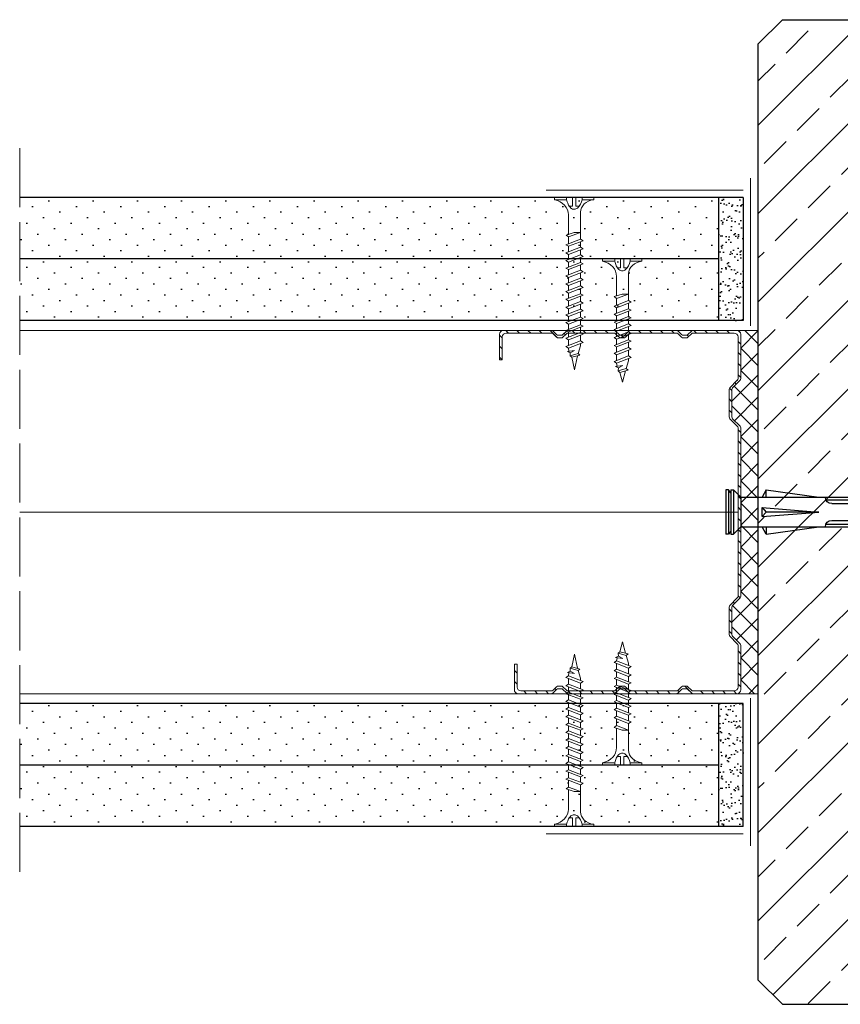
# Model space of a CAD drawing. Header units: millimetres. Extents: x 1245 to 3417, y 302 to 1534.
# Tile 4 of 9: x 2057 to 2223, y 550 to 750. Entities that reach past the tile are written whole.
import ezdxf

# ---------------------------------------------------------------- set-up
doc = ezdxf.new("R2010")
doc.units = ezdxf.units.MM
doc.linetypes.add('ACAD_ISO02W100', pattern=[15, 12, -3])
for name, color, linetype, lineweight in [('_ISOVER WELNA', 7, 'BATTING', 9), ('_RIGIPS AKCESORIA', 7, 'Continuous', 18), ('_RIGIPS G-K', 7, 'Continuous', 25), ('_RIGIPS PROFIL', 7, 'Continuous', 18), ('KRESKOWANIE', 7, 'Continuous', 9), ('PRZERYWANA', 7, 'ACAD_ISO02W100', 9)]:
    doc.layers.add(name, color=color, linetype=linetype, lineweight=lineweight)
doc.linetypes.add('BATTING', pattern='A,0.00254,-2.54,[134,ltypeshp.shx,S=2.54,R=0,X=-2.54,Y=0],-5.08,[134,ltypeshp.shx,S=2.54,R=180,X=2.54,Y=0],-2.54', length=10.16254)
pattern_1 = [(315, (4501.8905, -378.402), (-1.122532, -3.367596), [0, -3.175])]
pattern_2 = [(315, (4501.8905, -401.602), (-1.122532, -3.367596), [0, -3.175])]

# ---------------------------------------------------------------- blocks, each defined once
blk = doc.blocks.new('TN 25')
at = {"layer": '_RIGIPS AKCESORIA'}
for p, q in [((0, -0.84), (0, 7.16)), ((0, 7.16), (0.46, 7.16)), ((0.46, 7.16), (0.46, 4.78)), ((0.46, 4.78), (0, 4.78)), ((1.77, 3.5), (1.77, 4.2)), ((3.02, 4.46), (8.47, 4.46)), ((7.12, 4.46), (7.12, 3.18)), ((8.03, 2.01), (7.12, 4.46)), ((8.47, 4.46), (8.79, 5)), ((9.61, 1.51), (8.47, 4.46)), ((8.79, 5), (9.93, 2.01)), ((9, 4.46), (10.1, 4.46)), ((10.1, 4.46), (10.41, 5)), ((11.23, 1.51), (10.1, 4.46)), ((10.41, 5), (11.56, 2.01)), ((10.62, 4.46), (11.67, 4.46)), ((11.67, 4.46), (11.99, 5)), ((12.81, 1.51), (11.67, 4.46)), ((11.99, 5), (13.14, 2.01)), ((12.2, 4.46), (13.21, 4.46)), ((13.21, 4.46), (13.52, 5)), ((14.34, 1.51), (13.21, 4.46)), ((13.52, 5), (14.67, 2.01)), ((13.73, 4.46), (14.8, 4.46)), ((14.8, 4.46), (15.12, 5)), ((15.94, 1.51), (14.8, 4.46)), ((15.12, 5), (16.26, 2.01)), ((15.33, 4.46), (16.42, 4.46)), ((16.42, 4.46), (16.73, 5)), ((17.55, 1.51), (16.42, 4.46)), ((16.73, 5), (17.88, 2.01)), ((16.94, 4.46), (17.99, 4.46)), ((17.99, 4.46), (18.31, 5)), ((19.13, 1.51), (17.99, 4.46)), ((18.31, 5), (19.45, 2.01)), ((18.52, 4.46), (19.68, 4.46)), ((19.68, 4.46), (20, 5)), ((20.82, 1.51), (19.68, 4.46)), ((20, 5), (21.14, 2.01)), ((20.21, 4.46), (20.7, 4.46)), ((20.7, 4.46), (22.28, 3.98)), ((22.28, 3.98), (22.56, 4.37)), ((22.56, 4.37), (23.03, 2.71)), ((0, 3.5), (1.77, 3.5)), ((0, 2.83), (1.77, 2.83)), ((1.77, 2.83), (1.77, 2.18)), ((7.49, 2.01), (3.55, 2.01)), ((7.12, 3.18), (7.65, 1.53)), ((7.65, 1.53), (8.03, 2.01)), ((9.41, 2.01), (8.03, 2.01)), ((9.93, 2.01), (9.61, 1.51)), ((11.04, 2.01), (9.93, 2.01)), ((11.56, 2.01), (11.23, 1.51)), ((12.61, 2.01), (11.56, 2.01)), ((13.14, 2.01), (12.81, 1.51)), ((14.15, 2.01), (13.14, 2.01)), ((14.67, 2.01), (14.34, 1.51)), ((15.74, 2.01), (14.67, 2.01)), ((16.26, 2.01), (15.94, 1.51)), ((17.36, 2.01), (16.26, 2.01)), ((17.88, 2.01), (17.55, 1.51)), ((18.93, 2.01), (17.88, 2.01)), ((19.45, 2.01), (19.13, 1.51)), ((19.45, 2.01), (20.62, 2.01)), ((21.14, 2.01), (20.82, 1.51)), ((21.14, 2.01), (21.81, 2.12)), ((21.85, 1.83), (21.67, 3.28)), ((21.67, 3.28), (22.14, 2.4)), ((22.14, 2.4), (21.85, 1.83)), ((22.7, 2.36), (22.14, 2.4)), ((22.7, 2.36), (22.28, 3.98)), ((23.03, 2.71), (22.7, 2.36)), ((22.71, 3.85), (25, 3.24)), ((25, 3.24), (23.03, 2.71)), ((0.46, 1.64), (0, 1.64)), ((0.46, -0.84), (0.46, 1.64)), ((0, -0.84), (0.46, -0.84))]:
    blk.add_line(p, q, dxfattribs=at)
for centre, major_axis, ratio, start_param, end_param in [((3.09, 7.67), (0.17, 3.2), 0.826134, 1.773653, 3.180586), ((-0.04, 0.9), (0, 3.93), 0.848176, -0.720942, -0.151112), ((3.37, -1.57), (0.28, 3.57), 0.832181, 0.035984, 1.430787), ((0.59, 4.62), (0, 2.81), 0.848176, 3.475072, 3.862535), ((1.66, 3.18), (0, 0.895), 0.848176, -1.552777, -0.720942), ((1.66, 3.18), (0, 0.895), 0.848176, 3.862535, 4.730408), ((-2.73, 15.91), (0, 14.76), 0.848176, 3.399396, 3.475072)]:
    blk.add_ellipse(centre, major_axis=major_axis, ratio=ratio, start_param=start_param, end_param=end_param, dxfattribs=at)
blk = doc.blocks.new('TN 35')
at = {"layer": '_RIGIPS AKCESORIA'}
for p, q in [((0, -0.84), (0, 7.16)), ((0, 7.16), (0.46, 7.16)), ((0.46, 7.16), (0.46, 4.78)), ((0.46, 4.78), (0, 4.78)), ((1.77, 3.5), (1.77, 4.2)), ((3.02, 4.46), (8.47, 4.46)), ((7.12, 4.46), (7.12, 3.18)), ((8.03, 2.01), (7.12, 4.46)), ((8.47, 4.46), (8.79, 5)), ((9.61, 1.51), (8.47, 4.46)), ((8.79, 5), (9.93, 2.01)), ((9, 4.46), (10.1, 4.46)), ((10.1, 4.46), (10.41, 5)), ((11.23, 1.51), (10.1, 4.46)), ((10.41, 5), (11.56, 2.01)), ((10.62, 4.46), (11.67, 4.46)), ((11.67, 4.46), (11.99, 5)), ((12.81, 1.51), (11.67, 4.46)), ((11.99, 5), (13.14, 2.01)), ((12.2, 4.46), (13.21, 4.46)), ((13.21, 4.46), (13.52, 5)), ((14.34, 1.51), (13.21, 4.46)), ((13.52, 5), (14.67, 2.01)), ((13.73, 4.46), (14.8, 4.46)), ((14.8, 4.46), (15.12, 5)), ((15.94, 1.51), (14.8, 4.46)), ((15.12, 5), (16.26, 2.01)), ((15.33, 4.46), (16.42, 4.46)), ((16.42, 4.46), (16.73, 5)), ((17.55, 1.51), (16.42, 4.46)), ((16.73, 5), (17.88, 2.01)), ((16.94, 4.46), (17.99, 4.46)), ((17.99, 4.46), (18.31, 5)), ((19.13, 1.51), (17.99, 4.46)), ((18.31, 5), (19.45, 2.01)), ((18.52, 4.46), (19.57, 4.46)), ((19.57, 4.46), (19.88, 5)), ((20.7, 1.51), (19.57, 4.46)), ((19.88, 5), (21.03, 2.01)), ((20.09, 4.46), (21.14, 4.46)), ((21.14, 4.46), (21.46, 5)), ((22.28, 1.51), (21.14, 4.46)), ((21.46, 5), (22.6, 2.01)), ((21.67, 4.46), (22.72, 4.46)), ((22.72, 4.46), (23.03, 5)), ((23.85, 1.51), (22.72, 4.46)), ((23.03, 5), (24.18, 2.01)), ((23.24, 4.46), (24.29, 4.46)), ((24.29, 4.46), (24.61, 5)), ((25.43, 1.51), (24.29, 4.46)), ((24.61, 5), (25.75, 2.01)), ((24.81, 4.46), (25.87, 4.46)), ((25.87, 4.46), (26.18, 5)), ((27, 1.51), (25.87, 4.46)), ((26.18, 5), (27.33, 2.01)), ((26.39, 4.46), (27.44, 4.46)), ((27.44, 4.46), (27.76, 5)), ((28.58, 1.51), (27.44, 4.46)), ((27.76, 5), (28.9, 2.01)), ((27.96, 4.46), (29.13, 4.46)), ((29.13, 4.46), (29.45, 5)), ((30.27, 1.51), (29.13, 4.46)), ((29.45, 5), (30.59, 2.01)), ((29.65, 4.46), (30.15, 4.46)), ((30.15, 4.46), (31.73, 3.98)), ((31.73, 3.98), (32.01, 4.37)), ((32.01, 4.37), (32.48, 2.71)), ((0, 3.5), (1.77, 3.5)), ((0, 2.83), (1.77, 2.83)), ((1.77, 2.83), (1.77, 2.18)), ((7.49, 2.01), (3.55, 2.01)), ((7.12, 3.18), (7.65, 1.53)), ((7.65, 1.53), (8.03, 2.01)), ((9.41, 2.01), (8.03, 2.01)), ((9.93, 2.01), (9.61, 1.51)), ((11.04, 2.01), (9.93, 2.01)), ((11.56, 2.01), (11.23, 1.51)), ((12.61, 2.01), (11.56, 2.01)), ((13.14, 2.01), (12.81, 1.51)), ((14.15, 2.01), (13.14, 2.01)), ((14.67, 2.01), (14.34, 1.51)), ((15.74, 2.01), (14.67, 2.01)), ((16.26, 2.01), (15.94, 1.51)), ((17.36, 2.01), (16.26, 2.01)), ((17.88, 2.01), (17.55, 1.51)), ((18.93, 2.01), (17.84, 2.01)), ((19.45, 2.01), (19.13, 1.51)), ((20.51, 2.01), (19.41, 2.01)), ((21.03, 2.01), (20.7, 1.51)), ((22.08, 2.01), (20.99, 2.01)), ((22.6, 2.01), (22.28, 1.51)), ((23.66, 2.01), (22.56, 2.01)), ((24.18, 2.01), (23.85, 1.51)), ((25.23, 2.01), (24.14, 2.01)), ((25.75, 2.01), (25.43, 1.51)), ((26.81, 2.01), (25.71, 2.01)), ((27.33, 2.01), (27, 1.51)), ((28.38, 2.01), (27.33, 2.01)), ((28.9, 2.01), (28.58, 1.51)), ((28.9, 2.01), (30.07, 2.01)), ((30.59, 2.01), (30.27, 1.51)), ((30.59, 2.01), (31.26, 2.12)), ((31.3, 1.83), (31.12, 3.28)), ((31.12, 3.28), (31.59, 2.4)), ((31.59, 2.4), (31.3, 1.83)), ((32.15, 2.36), (31.59, 2.4)), ((32.15, 2.36), (31.73, 3.98)), ((32.48, 2.71), (32.15, 2.36)), ((32.16, 3.85), (35, 3.24)), ((35, 3.24), (32.48, 2.71)), ((0.46, 1.64), (0, 1.64)), ((0.46, -0.84), (0.46, 1.64)), ((0, -0.84), (0.46, -0.84))]:
    blk.add_line(p, q, dxfattribs=at)
for centre, major_axis, ratio, start_param, end_param in [((3.09, 7.67), (0.17, 3.2), 0.826134, 1.773653, 3.180586), ((-0.04, 0.9), (0, 3.93), 0.848176, -0.720942, -0.151112), ((3.37, -1.57), (0.28, 3.57), 0.832181, 0.035984, 1.430787), ((0.59, 4.62), (0, 2.81), 0.848176, 3.475072, 3.862535), ((1.66, 3.18), (0, 0.895), 0.848176, -1.552777, -0.720942), ((1.66, 3.18), (0, 0.895), 0.848176, 3.862535, 4.730408), ((-2.73, 15.91), (0, 14.76), 0.848176, 3.399396, 3.475072)]:
    blk.add_ellipse(centre, major_axis=major_axis, ratio=ratio, start_param=start_param, end_param=end_param, dxfattribs=at)
blk = doc.blocks.new('CW 75 ULTRASTIL')
h = blk.add_hatch()
h.set_pattern_fill('ANSI31', color=256, scale=0.5, style=0)
h.paths.add_polyline_path([(106.07, 103.31, -0.414214), (106.87, 104.11), (115.19, 104.11, -0.198912), (115.55, 103.96), (116.25, 103.25, 0.198912), (116.61, 103.11), (117.19, 103.11, 0.198912), (117.55, 103.25), (118.25, 103.96, -0.198912), (118.61, 104.11), (127.89, 104.11, -0.198912), (128.25, 103.96), (128.95, 103.25, 0.198912), (129.31, 103.11), (129.89, 103.11, 0.198912), (130.25, 103.25), (130.95, 103.96, -0.198912), (131.31, 104.11), (140.59, 104.11, -0.198912), (140.95, 103.96), (141.65, 103.25, 0.198912), (142.01, 103.11), (142.59, 103.11, 0.198912), (142.95, 103.25), (143.65, 103.96, -0.198912), (144.01, 104.11), (153.17, 104.11, -0.414214), (153.97, 103.31), (153.97, 98.66), (154.52, 98.66), (154.52, 103.86, 0.414214), (153.72, 104.66), (144.01, 104.66, 0.198912), (143.65, 104.51), (142.95, 103.8, -0.198912), (142.59, 103.66), (142.01, 103.66, -0.198912), (141.65, 103.8), (140.95, 104.51, 0.198912), (140.59, 104.66), (131.31, 104.66, 0.198912), (130.95, 104.51), (130.25, 103.8, -0.198912), (129.89, 103.66), (129.31, 103.66, -0.198912), (128.95, 103.8), (128.25, 104.51, 0.198912), (127.89, 104.66), (118.61, 104.66, 0.198912), (118.25, 104.51), (117.55, 103.8, -0.198912), (117.19, 103.66), (116.61, 103.66, -0.198912), (116.25, 103.8), (115.55, 104.51, 0.198912), (115.19, 104.66), (106.32, 104.66, 0.414214), (105.52, 103.86), (105.52, 94.86, 0.198912), (105.67, 94.51), (107.17, 93, -0.198912), (107.32, 92.65), (107.32, 87.06, -0.198912), (107.17, 86.71), (105.67, 85.2, 0.198912), (105.52, 84.85), (105.52, 50.66, 0.198912), (105.67, 50.31), (107.17, 48.8, -0.198912), (107.32, 48.45), (107.32, 42.86, -0.198912), (107.17, 42.51), (105.67, 41, 0.198912), (105.52, 40.65), (105.52, 31.66, 0.414214), (106.32, 30.86), (115.19, 30.86, 0.198912), (115.55, 31), (116.25, 31.71, -0.198912), (116.61, 31.86), (117.19, 31.86, -0.198912), (117.55, 31.71), (118.25, 31, 0.198912), (118.61, 30.86), (127.89, 30.86, 0.198912), (128.25, 31), (128.95, 31.71, -0.198912), (129.31, 31.86), (129.89, 31.86, -0.198912), (130.25, 31.71), (130.95, 31, 0.198912), (131.31, 30.86), (140.59, 30.86, 0.198912), (140.95, 31), (141.65, 31.71, -0.198912), (142.01, 31.86), (142.59, 31.86, -0.198912), (142.95, 31.71), (143.65, 31, 0.198912), (144.01, 30.86), (150.72, 30.86, 0.414214), (151.52, 31.66), (151.52, 36.86), (150.97, 36.86), (150.97, 32.21, -0.414214), (150.17, 31.41), (144.01, 31.41, -0.198912), (143.65, 31.55), (142.95, 32.26, 0.198912), (142.59, 32.41), (142.01, 32.41, 0.198912), (141.65, 32.26), (140.95, 31.55, -0.198912), (140.59, 31.41), (131.31, 31.41, -0.198912), (130.95, 31.55), (130.25, 32.26, 0.198912), (129.89, 32.41), (129.31, 32.41, 0.198912), (128.95, 32.26), (128.25, 31.55, -0.198912), (127.89, 31.41), (118.61, 31.41, -0.198912), (118.25, 31.55), (117.55, 32.26, 0.198912), (117.19, 32.41), (116.61, 32.41, 0.198912), (116.25, 32.26), (115.55, 31.55, -0.198912), (115.19, 31.41), (106.87, 31.41, -0.414214), (106.07, 32.21), (106.07, 40.65, -0.198912), (106.22, 41), (107.72, 42.51, 0.198912), (107.87, 42.86), (107.87, 48.45, 0.198912), (107.72, 48.8), (106.22, 50.31, -0.198912), (106.07, 50.66), (106.07, 84.85, -0.198912), (106.22, 85.2), (107.72, 86.71, 0.198912), (107.87, 87.06), (107.87, 92.65, 0.198912), (107.72, 93), (106.22, 94.51, -0.198912), (106.07, 94.86)])
at = {"layer": '_RIGIPS PROFIL'}
for p, q in [((115.19, 104.66), (106.32, 104.66)), ((115.19, 104.11), (106.87, 104.11)), ((115.55, 104.51), (116.25, 103.8)), ((118.25, 104.51), (117.55, 103.8)), ((127.89, 104.66), (118.61, 104.66)), ((127.89, 104.11), (118.61, 104.11)), ((128.25, 104.51), (128.95, 103.8)), ((130.95, 104.51), (130.25, 103.8)), ((131.31, 104.66), (140.59, 104.66)), ((131.31, 104.11), (140.59, 104.11)), ((140.95, 104.51), (141.65, 103.8)), ((143.65, 104.51), (142.95, 103.8)), ((153.72, 104.66), (144.01, 104.66)), ((153.17, 104.11), (144.01, 104.11)), ((105.52, 103.86), (105.52, 94.86)), ((106.07, 103.31), (106.07, 94.86)), ((115.55, 103.96), (116.25, 103.25)), ((117.19, 103.66), (116.61, 103.66)), ((117.19, 103.11), (116.61, 103.11)), ((118.25, 103.96), (117.55, 103.25)), ((128.25, 103.96), (128.95, 103.25)), ((129.89, 103.66), (129.31, 103.66)), ((129.89, 103.11), (129.31, 103.11)), ((130.95, 103.96), (130.25, 103.25)), ((140.95, 103.96), (141.65, 103.25)), ((142.59, 103.66), (142.01, 103.66)), ((142.59, 103.11), (142.01, 103.11)), ((143.65, 103.96), (142.95, 103.25)), ((153.97, 98.66), (153.97, 103.31)), ((154.52, 98.66), (154.52, 103.86)), ((153.97, 98.66), (154.52, 98.66)), ((107.17, 93), (105.67, 94.51)), ((107.72, 93), (106.22, 94.51)), ((107.32, 92.65), (107.32, 87.06)), ((107.87, 92.65), (107.87, 87.06)), ((107.17, 86.71), (105.67, 85.2)), ((107.72, 86.71), (106.22, 85.2)), ((105.52, 84.85), (105.52, 50.66)), ((106.07, 84.85), (106.07, 50.66)), ((107.17, 48.8), (105.67, 50.31)), ((107.72, 48.8), (106.22, 50.31)), ((107.32, 42.86), (107.32, 48.45)), ((107.87, 42.86), (107.87, 48.45)), ((107.17, 42.51), (105.67, 41)), ((107.72, 42.51), (106.22, 41)), ((105.52, 31.66), (105.52, 40.65)), ((106.07, 32.21), (106.07, 40.65)), ((150.97, 36.86), (150.97, 32.21)), ((150.97, 36.86), (151.52, 36.86)), ((151.52, 36.86), (151.52, 31.66)), ((115.55, 31.55), (116.25, 32.26)), ((117.19, 32.41), (116.61, 32.41)), ((118.25, 31.55), (117.55, 32.26)), ((128.25, 31.55), (128.95, 32.26)), ((129.89, 32.41), (129.31, 32.41)), ((130.95, 31.55), (130.25, 32.26)), ((140.95, 31.55), (141.65, 32.26)), ((142.59, 32.41), (142.01, 32.41)), ((143.65, 31.55), (142.95, 32.26)), ((115.19, 30.86), (106.32, 30.86)), ((115.19, 31.41), (106.87, 31.41)), ((115.55, 31), (116.25, 31.71)), ((117.19, 31.86), (116.61, 31.86)), ((118.25, 31), (117.55, 31.71)), ((127.89, 31.41), (118.61, 31.41)), ((127.89, 30.86), (118.61, 30.86)), ((128.25, 31), (128.95, 31.71)), ((129.89, 31.86), (129.31, 31.86)), ((130.95, 31), (130.25, 31.71)), ((131.31, 31.41), (140.59, 31.41)), ((131.31, 30.86), (140.59, 30.86)), ((140.95, 31), (141.65, 31.71)), ((142.59, 31.86), (142.01, 31.86)), ((143.65, 31), (142.95, 31.71)), ((150.17, 31.41), (144.01, 31.41)), ((150.72, 30.86), (144.01, 30.86))]:
    blk.add_line(p, q, dxfattribs=at)
for centre, radius, start, end in [((106.32, 103.86), 0.8, 90, 180), ((106.87, 103.31), 0.8, 90, 180), ((115.19, 104.16), 0.5, 45, 90), ((115.19, 103.61), 0.5, 45, 90), ((118.61, 104.16), 0.5, 90, 135), ((118.61, 103.61), 0.5, 90, 135), ((127.89, 104.16), 0.5, 45, 90), ((127.89, 103.61), 0.5, 45, 90), ((131.31, 104.16), 0.5, 90, 135), ((131.31, 103.61), 0.5, 90, 135), ((140.59, 104.16), 0.5, 45, 90), ((140.59, 103.61), 0.5, 45, 90), ((144.01, 104.16), 0.5, 90, 135), ((144.01, 103.61), 0.5, 90, 135), ((153.17, 103.31), 0.8, 0, 90), ((153.72, 103.86), 0.8, 0, 90), ((116.61, 104.16), 0.5, 225, 270), ((116.61, 103.61), 0.5, 225, 270), ((117.19, 104.16), 0.5, 270, 315), ((117.19, 103.61), 0.5, 270, 315), ((129.31, 104.16), 0.5, 225, 270), ((129.31, 103.61), 0.5, 225, 270), ((129.89, 104.16), 0.5, 270, 315), ((129.89, 103.61), 0.5, 270, 315), ((142.01, 104.16), 0.5, 225, 270), ((142.01, 103.61), 0.5, 225, 270), ((142.59, 104.16), 0.5, 270, 315), ((142.59, 103.61), 0.5, 270, 315), ((106.02, 94.86), 0.5, 180, 225), ((106.57, 94.86), 0.5, 180, 225), ((106.82, 92.65), 0.5, 0, 45), ((107.37, 92.65), 0.5, 0, 45), ((106.82, 87.06), 0.5, 315, 0), ((107.37, 87.06), 0.5, 315, 0), ((106.02, 84.85), 0.5, 135, 180), ((106.57, 84.85), 0.5, 135, 180), ((106.02, 50.66), 0.5, 180, 225), ((106.57, 50.66), 0.5, 180, 225), ((106.82, 48.45), 0.5, 0, 45), ((107.37, 48.45), 0.5, 0, 45), ((106.82, 42.86), 0.5, 315, 0), ((107.37, 42.86), 0.5, 315, 0), ((106.02, 40.65), 0.5, 135, 180), ((106.57, 40.65), 0.5, 135, 180), ((106.87, 32.21), 0.8, 180, 270), ((116.61, 31.91), 0.5, 90, 135), ((117.19, 31.91), 0.5, 45, 90), ((129.31, 31.91), 0.5, 90, 135), ((129.89, 31.91), 0.5, 45, 90), ((142.01, 31.91), 0.5, 90, 135), ((142.59, 31.91), 0.5, 45, 90), ((150.17, 32.21), 0.8, 270, 0), ((106.32, 31.66), 0.8, 180, 270), ((115.19, 31.91), 0.5, 270, 315), ((115.19, 31.36), 0.5, 270, 315), ((116.61, 31.36), 0.5, 90, 135), ((117.19, 31.36), 0.5, 45, 90), ((118.61, 31.91), 0.5, 225, 270), ((118.61, 31.36), 0.5, 225, 270), ((127.89, 31.91), 0.5, 270, 315), ((127.89, 31.36), 0.5, 270, 315), ((129.31, 31.36), 0.5, 90, 135), ((129.89, 31.36), 0.5, 45, 90), ((131.31, 31.91), 0.5, 225, 270), ((131.31, 31.36), 0.5, 225, 270), ((140.59, 31.91), 0.5, 270, 315), ((140.59, 31.36), 0.5, 270, 315), ((142.01, 31.36), 0.5, 90, 135), ((142.59, 31.36), 0.5, 45, 90), ((144.01, 31.91), 0.5, 225, 270), ((144.01, 31.36), 0.5, 225, 270), ((150.72, 31.66), 0.8, 270, 0)]:
    blk.add_arc(centre, radius, start, end, dxfattribs=at)
blk = doc.blocks.new('kolek rozprezny komplet 60')
for p, q in [((390.66, 217.01), (390.76, 218.91)), ((393.75, 218.75), (390.71, 217.96)), ((393.81, 219.85), (390.76, 218.91)), ((393.68, 217.35), (393.81, 219.85)), ((397.41, 219.66), (393.81, 219.85)), ((397.31, 217.76), (397.41, 219.66)), ((399, 219.58), (397.82, 218.98)), ((398.9, 217.68), (399, 219.58)), ((399.8, 219.54), (399, 219.58)), ((399.7, 217.64), (399.8, 219.54)), ((401.4, 219.45), (400.22, 218.85)), ((401.3, 217.56), (401.4, 219.45)), ((402.2, 219.41), (401.4, 219.45)), ((402.1, 217.51), (402.2, 219.41)), ((403.8, 219.33), (402.61, 218.72)), ((403.7, 217.43), (403.8, 219.33)), ((404.6, 219.29), (403.8, 219.33)), ((404.5, 217.39), (404.6, 219.29)), ((406.19, 219.2), (405.01, 218.6)), ((406.09, 217.3), (406.19, 219.2)), ((406.99, 219.16), (406.19, 219.2)), ((406.89, 217.26), (406.99, 219.16)), ((408.59, 219.08), (407.41, 218.47)), ((408.49, 217.18), (408.59, 219.08)), ((409.39, 219.03), (408.59, 219.08)), ((409.29, 217.14), (409.39, 219.03)), ((410.99, 218.95), (409.8, 218.35)), ((410.89, 217.05), (410.99, 218.95)), ((412.59, 218.87), (411.4, 218.26)), ((412.49, 216.97), (412.59, 218.87)), ((413.38, 218.82), (412.59, 218.87)), ((413.28, 216.93), (413.38, 218.82)), ((414.98, 218.74), (413.8, 218.14)), ((414.88, 216.84), (414.98, 218.74)), ((415.78, 218.7), (414.98, 218.74)), ((415.68, 216.8), (415.78, 218.7)), ((417.38, 218.62), (416.2, 218.01)), ((417.28, 216.72), (417.38, 218.62)), ((418.18, 218.57), (417.38, 218.62)), ((418.08, 216.68), (418.18, 218.57)), ((419.78, 218.49), (418.59, 217.89)), ((419.68, 216.59), (419.78, 218.49)), ((448.67, 218.45), (419.77, 218.45)), ((443.47, 219.95), (432.8, 218.45)), ((443.47, 218.45), (443.47, 219.95)), ((443.47, 219.95), (444.34, 218.45)), ((450.17, 219.95), (448.67, 218.45)), ((448.67, 218.45), (448.67, 212.45)), ((450.17, 219.95), (450.17, 210.95)), ((450.67, 219.95), (450.17, 219.95)), ((450.67, 219.95), (450.67, 210.95)), ((450.67, 219.35), (451.17, 219.95)), ((451.17, 219.95), (451.67, 219.95)), ((451.17, 219.95), (451.17, 210.95)), ((451.67, 219.95), (451.67, 210.95)), ((393.15, 216.88), (390.66, 217.01)), ((391.67, 216.95), (392.67, 216.95)), ((392.67, 216.95), (391.67, 213.95)), ((392.67, 216.95), (392.07, 213.95)), ((393.07, 216.95), (392.07, 213.95)), ((392.67, 216.95), (393.04, 217.45)), ((393.07, 216.95), (393.04, 217.45)), ((393.07, 216.95), (394.67, 216.95)), ((394.67, 216.95), (393.67, 213.95)), ((417.38, 216.11), (393.68, 217.35)), ((420.47, 216.55), (393.71, 217.95)), ((394.67, 216.95), (394.07, 213.95)), ((395.07, 216.95), (394.07, 213.95)), ((394.67, 216.95), (394.92, 217.29)), ((395.07, 216.95), (395.05, 217.28)), ((395.07, 216.95), (397.07, 216.95)), ((397.07, 216.95), (396.07, 213.95)), ((397.07, 216.95), (396.47, 213.95)), ((397.47, 216.95), (396.47, 213.95)), ((397.07, 216.95), (397.23, 217.17)), ((397.47, 216.95), (397.46, 217.16)), ((397.47, 216.95), (399.47, 216.95)), ((397.67, 217.14), (397.71, 217.74)), ((398.47, 217.1), (398.5, 217.7)), ((399.47, 216.95), (398.47, 213.95)), ((399.47, 216.95), (398.87, 213.95)), ((399.87, 216.95), (398.87, 213.95)), ((399.47, 216.95), (399.55, 217.05)), ((399.87, 216.95), (399.87, 217.03)), ((399.87, 216.95), (401.38, 216.95)), ((400.07, 217.02), (400.1, 217.62)), ((400.87, 216.98), (400.9, 217.58)), ((401.87, 216.92), (400.87, 213.95)), ((401.87, 216.92), (401.27, 213.95)), ((402.26, 216.9), (401.27, 213.95)), ((402.47, 216.89), (402.5, 217.49)), ((403.27, 216.85), (403.3, 217.45)), ((404.22, 216.8), (403.31, 214.05)), ((404.24, 216.8), (403.7, 214.07)), ((404.62, 216.78), (403.72, 214.07)), ((404.86, 216.77), (404.9, 217.37)), ((405.66, 216.73), (405.69, 217.32)), ((406.58, 216.68), (405.75, 214.18)), ((406.62, 216.68), (406.12, 214.2)), ((406.98, 216.66), (406.16, 214.2)), ((407.26, 216.64), (407.29, 217.24)), ((408.06, 216.6), (408.09, 217.2)), ((408.94, 216.55), (408.19, 214.31)), ((408.99, 216.55), (408.55, 214.33)), ((409.34, 216.53), (408.6, 214.33)), ((409.66, 216.52), (409.69, 217.12)), ((410.46, 216.47), (410.49, 217.07)), ((411.3, 216.43), (410.64, 214.44)), ((411.37, 216.43), (410.98, 214.45)), ((411.69, 216.41), (411.04, 214.46)), ((412.05, 216.39), (412.09, 216.99)), ((412.85, 216.35), (412.89, 216.95)), ((413.66, 216.31), (413.08, 214.56)), ((413.75, 216.3), (413.4, 214.58)), ((414.05, 216.29), (413.49, 214.58)), ((414.45, 216.27), (414.48, 216.86)), ((415.25, 216.22), (415.28, 216.82)), ((416.02, 216.18), (415.52, 214.69)), ((416.12, 216.18), (415.83, 214.71)), ((416.41, 216.16), (415.93, 214.71)), ((430.17, 217.15), (419.71, 217.15)), ((431.37, 217.95), (419.75, 217.95)), ((420.47, 217.15), (420.47, 213.75)), ((420.67, 217.15), (420.67, 213.75)), ((420.87, 217.15), (420.87, 213.75)), ((444.34, 216.37), (432.8, 215.45)), ((444.34, 216.37), (443.47, 215.45)), ((444.34, 214.53), (444.34, 216.37)), ((448.67, 216.95), (448.67, 213.95)), ((393.15, 214.02), (390.66, 213.89)), ((417.38, 214.79), (393.68, 213.55)), ((420.47, 214.35), (393.71, 212.95)), ((402.47, 214.01), (402.5, 213.41)), ((403.27, 214.05), (403.3, 213.45)), ((404.86, 214.13), (404.9, 213.53)), ((405.66, 214.17), (405.69, 213.58)), ((407.26, 214.26), (407.29, 213.66)), ((408.06, 214.3), (408.09, 213.7)), ((409.66, 214.38), (409.69, 213.79)), ((410.46, 214.43), (410.49, 213.83)), ((412.05, 214.51), (412.09, 213.91)), ((412.85, 214.55), (412.89, 213.95)), ((414.45, 214.64), (414.48, 214.04)), ((414.88, 214.06), (414.98, 212.16)), ((415.25, 214.68), (415.28, 214.08)), ((415.68, 214.1), (415.78, 212.2)), ((417.28, 214.18), (417.38, 212.29)), ((418.22, 215.58), (418.01, 214.95)), ((418.08, 214.22), (418.18, 212.33)), ((419.68, 214.31), (419.78, 212.41)), ((432.8, 215.45), (443.47, 215.45)), ((444.34, 214.53), (432.8, 215.45)), ((444.34, 214.53), (443.47, 215.45)), ((390.66, 213.89), (390.76, 211.99)), ((393.75, 212.15), (390.71, 212.94)), ((391.67, 213.95), (391.71, 213.45)), ((391.71, 213.45), (392.07, 213.95)), ((392.07, 213.95), (393.67, 213.95)), ((393.67, 213.95), (393.7, 213.55)), ((393.68, 213.55), (393.81, 211.05)), ((393.78, 213.55), (394.07, 213.95)), ((394.07, 213.95), (396.07, 213.95)), ((396.07, 213.95), (396.09, 213.67)), ((396.28, 213.68), (396.47, 213.95)), ((396.47, 213.95), (398.47, 213.95)), ((397.31, 213.14), (397.41, 211.24)), ((397.67, 213.76), (397.71, 213.16)), ((398.47, 213.95), (398.48, 213.8)), ((398.47, 213.8), (398.5, 213.2)), ((398.77, 213.81), (398.87, 213.95)), ((398.87, 213.95), (400.87, 213.95)), ((398.9, 213.22), (399, 211.32)), ((399.7, 213.26), (399.8, 211.36)), ((400.07, 213.88), (400.1, 213.28)), ((401.4, 211.45), (400.22, 212.05)), ((400.87, 213.95), (400.88, 213.92)), ((400.87, 213.92), (400.9, 213.32)), ((401.27, 213.95), (401.38, 213.95)), ((401.27, 213.94), (401.27, 213.95)), ((401.3, 213.35), (401.4, 211.45)), ((402.1, 213.39), (402.2, 211.49)), ((403.8, 211.57), (402.61, 212.18)), ((403.7, 213.47), (403.8, 211.57)), ((404.5, 213.51), (404.6, 211.62)), ((406.19, 211.7), (405.01, 212.3)), ((406.09, 213.6), (406.19, 211.7)), ((406.89, 213.64), (406.99, 211.74)), ((408.59, 211.82), (407.41, 212.43)), ((408.49, 213.72), (408.59, 211.82)), ((409.29, 213.76), (409.39, 211.87)), ((410.99, 211.95), (409.8, 212.55)), ((410.89, 213.85), (410.99, 211.95)), ((412.59, 212.03), (411.4, 212.64)), ((412.49, 213.93), (412.59, 212.03)), ((413.38, 212.08), (412.59, 212.03)), ((413.28, 213.97), (413.38, 212.08)), ((414.98, 212.16), (413.8, 212.76)), ((415.78, 212.2), (414.98, 212.16)), ((417.38, 212.29), (416.2, 212.89)), ((418.18, 212.33), (417.38, 212.29)), ((419.78, 212.41), (418.59, 213.01)), ((430.17, 213.75), (419.71, 213.75)), ((431.37, 212.95), (419.75, 212.95)), ((448.67, 212.45), (419.77, 212.45)), ((443.47, 210.95), (432.8, 212.45)), ((443.47, 212.45), (443.47, 210.95)), ((443.47, 210.95), (444.34, 212.45)), ((450.17, 210.95), (448.67, 212.45)), ((393.81, 211.05), (390.76, 211.99)), ((397.41, 211.24), (393.81, 211.05)), ((399, 211.32), (397.82, 211.93)), ((399.8, 211.36), (399, 211.32)), ((402.2, 211.49), (401.4, 211.45)), ((404.6, 211.62), (403.8, 211.57)), ((406.99, 211.74), (406.19, 211.7)), ((409.39, 211.87), (408.59, 211.82)), ((450.67, 210.95), (450.17, 210.95)), ((450.67, 211.55), (451.17, 210.95)), ((451.17, 210.95), (451.67, 210.95))]:
    blk.add_line(p, q)
for centre, radius, start, end in [((397.68, 219.24), 0.3, 177, 297), ((400.08, 219.12), 0.3, 177, 297), ((402.48, 218.99), 0.3, 177, 297), ((404.87, 218.87), 0.3, 177, 297), ((407.27, 218.74), 0.3, 177, 297), ((409.67, 218.61), 0.3, 177, 297), ((411.27, 218.53), 0.3, 177, 297), ((413.66, 218.41), 0.3, 177, 297), ((416.06, 218.28), 0.3, 177, 297), ((418.46, 218.15), 0.3, 177, 297), ((430.17, 218.45), 1.3, 270, 0), ((393.41, 206.24), 10.85, 99.2038, 121.9083), ((393.65, 216.85), 0.5, 87, 177), ((417.55, 215.45), 0.682, 255.8604, 104.1386), ((422.67, 216.95), 1, 90, 168.463), ((393.41, 224.66), 10.85, 238.0917, 260.7962), ((393.65, 214.05), 0.5, 183, 273), ((400.08, 211.78), 0.3, 63, 183), ((402.48, 211.91), 0.3, 63, 183), ((404.87, 212.03), 0.3, 63, 183), ((407.27, 212.16), 0.3, 63, 183), ((409.67, 212.29), 0.3, 63, 183), ((411.27, 212.37), 0.3, 63, 183), ((413.66, 212.5), 0.3, 63, 183), ((416.06, 212.62), 0.3, 63, 183), ((418.46, 212.75), 0.3, 63, 183), ((422.67, 213.95), 1, 191.537, 270), ((430.17, 212.45), 1.3, 0, 90), ((397.68, 211.66), 0.3, 63, 183)]:
    blk.add_arc(centre, radius, start, end)

msp = doc.modelspace()

# ---------------------------------------------------------------- hatches: boundary and pattern name
at = {"layer": '_RIGIPS AKCESORIA'}
h = msp.add_hatch(dxfattribs=at)
h.set_pattern_fill('ANSI37', color=256, style=0)
h.set_pattern_definition([(135, (4151.8905, -390.002), (2.245064, 2.245064), []), (45, (4151.8905, -390.002), (2.245064, -2.245064), [])])
h.paths.add_polyline_path([(2203.19, 666.97, 0.198912), (2203.04, 667.33), (2201.53, 668.84, -0.198912), (2201.39, 669.19), (2201.39, 674.77, -0.198912), (2201.53, 675.13), (2203.04, 676.64, 0.198912), (2203.19, 676.99), (2203.19, 685.98, 0.414214), (2202.39, 686.78), (2206.69, 686.78), (2206.69, 612.98), (2202.39, 612.98, 0.414214), (2203.19, 613.78), (2203.19, 622.77, 0.198912), (2203.04, 623.13), (2201.53, 624.64, -0.198912), (2201.39, 624.99), (2201.39, 630.57, -0.198912), (2201.53, 630.93), (2203.04, 632.44, 0.198912), (2203.19, 632.79)])
at = {"layer": '_RIGIPS G-K'}
h = msp.add_hatch(dxfattribs=at)
h.set_pattern_fill('DOTS', color=256, scale=2, angle=225, style=0)
h.set_pattern_definition(pattern_2)
h.paths.add_polyline_path([(2056.69, 701.28), (2056.69, 713.78), (2198.69, 713.78), (2198.69, 701.28)])
h = msp.add_hatch(dxfattribs=at)
h.set_pattern_fill('AR-SAND', color=256, scale=0.05, style=0)
h.set_pattern_definition([(142.5, (4218.224, -401.602), (0.0800016, 2.4470662), [0, -1.9304, 0, -2.159, 0, -2.06375]), (172.5, (4218.224, -401.602), (-2.2476164, 3.5841255), [0, -1.0414, 0, -1.7399, 0, -0.66675]), (212.5, (4219.786, -401.602), (-3.9549619, 0.007186), [0, -0.635, 0, -2.286, 0, -2.9845]), (222.5, (4219.786, -401.602), (-3.8177823, 1.1146466), [0, -0.3175, 0, -1.4986, 0, -1.7145])])
h.paths.add_polyline_path([(2198.69, 713.78), (2203.69, 713.78), (2203.69, 688.78), (2198.69, 688.78)])
h = msp.add_hatch(dxfattribs=at)
h.set_pattern_fill('DOTS', color=256, scale=2, angle=225, style=0)
h.set_pattern_definition(pattern_2)
h.paths.add_polyline_path([(2056.69, 688.78), (2056.69, 701.28), (2198.69, 701.28), (2198.69, 688.78)])
h = msp.add_hatch(dxfattribs=at)
h.set_pattern_fill('DOTS', color=256, scale=2, angle=225, style=0)
h.set_pattern_definition(pattern_1)
h.paths.add_polyline_path([(2056.69, 598.48), (2056.69, 610.98), (2198.69, 610.98), (2198.69, 598.48)])
h = msp.add_hatch(dxfattribs=at)
h.set_pattern_fill('AR-SAND', color=256, scale=0.05, style=0)
h.set_pattern_definition([(217.5, (4218.224, 1701.3655), (0.0800016, -2.4470662), [0, -1.9304, 0, -2.159, 0, -2.06375]), (187.5, (4218.224, 1701.3655), (-2.2476164, -3.5841255), [0, -1.0414, 0, -1.7399, 0, -0.66675]), (147.5, (4219.786, 1701.3655), (-3.9549619, -0.007186), [0, -0.635, 0, -2.286, 0, -2.9845]), (137.5, (4219.786, 1701.3655), (-3.8177823, -1.1146466), [0, -0.3175, 0, -1.4986, 0, -1.7145])])
h.paths.add_polyline_path([(2198.69, 585.98), (2203.69, 585.98), (2203.69, 610.98), (2198.69, 610.98)])
h = msp.add_hatch(dxfattribs=at)
h.set_pattern_fill('DOTS', color=256, scale=2, angle=225, style=0)
h.set_pattern_definition(pattern_1)
h.paths.add_polyline_path([(2056.69, 585.98), (2056.69, 598.48), (2198.69, 598.48), (2198.69, 585.98)])
at = {"layer": 'KRESKOWANIE'}
h = msp.add_hatch(dxfattribs=at)
h.set_pattern_fill('ANSI33', color=256, scale=2, style=0)
h.set_pattern_definition([(45, (811.484, -774.57), (-8.980256, 8.980256), []), (45, (820.464, -774.57), (-8.980256, 8.980256), [6.35, -3.175])])
h.paths.add_polyline_path([(2406.69, 744.88), (2401.69, 749.88), (2211.69, 749.88), (2206.69, 744.88), (2206.69, 554.88), (2211.69, 549.88), (2401.69, 549.88), (2406.69, 554.88)])

# ---------------------------------------------------------------- linework, layer by layer
for p, q in [((2206.69, 744.88), (2211.69, 749.88)), ((2211.69, 749.88), (2401.69, 749.88)), ((2206.69, 744.88), (2206.69, 554.88)), ((2211.69, 549.88), (2206.69, 554.88)), ((2211.69, 549.88), (2401.69, 549.88))]:
    msp.add_line(p, q)
at = {"layer": '_ISOVER WELNA', "ltscale": 3.6}
msp.add_line((2056.69, 649.88), (2202.64, 649.88), dxfattribs=at)
at = {"layer": '_RIGIPS AKCESORIA'}
for p, q in [((2205.19, 687.68), (2205.19, 717.68)), ((2203.69, 715.28), (2163.69, 715.28)), ((2205.19, 612.08), (2205.19, 582.08)), ((2203.69, 584.48), (2163.69, 584.48))]:
    msp.add_line(p, q, dxfattribs=at)
at = {"layer": '_RIGIPS G-K'}
for p, q in [((2203.69, 713.78), (2056.69, 713.78)), ((2198.69, 713.78), (2198.69, 688.78)), ((2203.69, 713.78), (2203.69, 688.78)), ((2198.69, 701.28), (2056.69, 701.28)), ((2203.69, 688.78), (2056.69, 688.78)), ((2203.69, 610.98), (2056.69, 610.98)), ((2198.69, 610.98), (2198.69, 585.98)), ((2203.69, 585.98), (2203.69, 610.98)), ((2198.69, 598.48), (2056.69, 598.48)), ((2203.69, 585.98), (2056.69, 585.98))]:
    msp.add_line(p, q, dxfattribs=at)
at = {"layer": '_RIGIPS PROFIL'}
for p, q in [((2206.69, 686.78), (2056.69, 686.78)), ((2206.69, 612.98), (2056.69, 612.98))]:
    msp.add_line(p, q, dxfattribs=at)
at = {"layer": 'PRZERYWANA'}
msp.add_line((2056.69, 723.78), (2056.69, 575.98), dxfattribs=at)

# ---------------------------------------------------------------- block references
at = {"xscale": -1}
msp.add_blockref('kolek rozprezny komplet 60', (2651.86, 434.43), dxfattribs=at)
at = {"layer": '_RIGIPS AKCESORIA', "rotation": 270}
for name, p in [('TN 35', (2166.16, 713.78)), ('TN 25', (2175.94, 701.28))]:
    msp.add_blockref(name, p, dxfattribs=at)
at = {"layer": '_RIGIPS AKCESORIA', "xscale": -1, "rotation": 270}
for name, p in [('TN 25', (2175.94, 598.48)), ('TN 35', (2166.16, 585.98))]:
    msp.add_blockref(name, p, dxfattribs=at)
at = {"layer": '_RIGIPS PROFIL', "xscale": -1}
msp.add_blockref('CW 75 ULTRASTIL', (2308.71, 582.12), dxfattribs=at)

doc.saveas('drawing.dxf')
